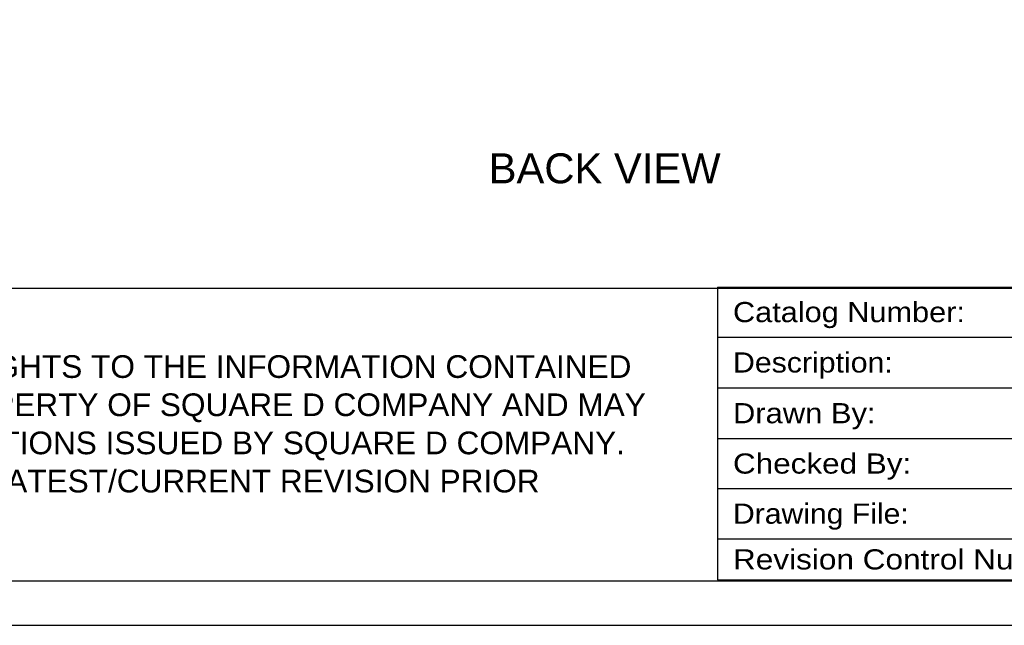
# Model space of a CAD drawing. Extents: x 0 to 17, y 0 to 11.
# Tile 2 of 27: x 4 to 8, y 0 to 2.4. Entities that reach past the tile are written whole.
import ezdxf
from ezdxf.enums import TextEntityAlignment as Align

# ---------------------------------------------------------------- set-up
doc = ezdxf.new("R2010")
doc.units = 0
doc.header["$LTSCALE"] = 0.935
doc.layers.get('0').update_dxf_attribs({"linetype": 'CONTINUOUS'})
doc.styles.add('TEXTSTYLE_0', font='arial.ttf', dxfattribs={"width": 0.8})
doc.styles.add('TEXTSTYLE_2', font='txt', dxfattribs={"width": 0.8})

msp = doc.modelspace()

# ---------------------------------------------------------------- linework, layer by layer
at = {"color": 4, "linetype": 'CONTINUOUS'}
for p, q in [((0.2175, 1.3495840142), (16.7621628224, 1.3495840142)), ((6.8134387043, 1.3532535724), (12.4834387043, 1.3532535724)), ((6.8134387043, 1.3532535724), (6.8134387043, 0.1812535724)), ((6.8134387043, 1.1532535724), (12.4834387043, 1.1532535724)), ((6.8134387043, 0.9502535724), (12.4834387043, 0.9502535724)), ((6.8134387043, 0.7472535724), (10.0384387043, 0.7472535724)), ((6.8134387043, 0.5472535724), (10.0384387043, 0.5472535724)), ((6.8134387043, 0.3462535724), (10.0384387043, 0.3462535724)), ((6.8134387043, 0.1812535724), (12.4834387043, 0.1812535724))]:
    msp.add_line(p, q, dxfattribs=at)
at = {"color": 7, "linetype": 'CONTINUOUS'}
msp.add_line((0, 0), (17, 0), dxfattribs=at)
at = {"color": 4, "linetype": 'CONTINUOUS'}
msp.add_open_spline([(0.2175, 10.8), (0.2175006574, 10.8000004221), (0.2175042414, 10.7999998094), (0.2175090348, 10.8000001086), (0.2175185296, 10.7999999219), (0.2175315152, 10.8000000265), (0.2175473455, 10.7999999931), (0.2175683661, 10.800000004), (0.2175946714, 10.7999999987), (0.2176367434, 10.8000000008), (0.217689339, 10.7999999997), (0.2177524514, 10.8000000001), (0.2178155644, 10.8), (0.2178997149, 10.8), (0.218004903, 10.8), (0.2181311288, 10.8), (0.2182994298, 10.8), (0.2185098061, 10.8), (0.2187622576, 10.8), (0.2190147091, 10.8), (0.2192671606, 10.8), (0.2196037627, 10.8), (0.2200245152, 10.8), (0.2205294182, 10.8), (0.2210343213, 10.8), (0.2217075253, 10.8), (0.2225490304, 10.8), (0.2235588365, 10.8), (0.2245686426, 10.8), (0.2255784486, 10.8), (0.2265882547, 10.8), (0.2279346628, 10.8), (0.229617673, 10.8), (0.2316372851, 10.8), (0.2336568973, 10.8), (0.2356765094, 10.8), (0.2376961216, 10.8), (0.2397157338, 10.8), (0.24240855, 10.8), (0.2457745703, 10.8), (0.2498137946, 10.8), (0.2538530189, 10.8), (0.2578922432, 10.8), (0.2619314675, 10.8), (0.2673171, 10.8), (0.2740491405, 10.8), (0.2821275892, 10.8), (0.2902060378, 10.8), (0.2982844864, 10.8), (0.3063629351, 10.8), (0.3144413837, 10.8), (0.3225198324, 10.8), (0.3332910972, 10.8), (0.3467551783, 10.8), (0.3629120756, 10.8), (0.3790689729, 10.8), (0.3952258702, 10.8), (0.4113827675, 10.8), (0.4275396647, 10.8), (0.4490821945, 10.8), (0.4760103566, 10.8), (0.5083241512, 10.8), (0.5406379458, 10.8), (0.5729517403, 10.8), (0.6052655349, 10.8), (0.6375793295, 10.8), (0.6698931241, 10.8), (0.7022069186, 10.8), (0.7452919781, 10.8), (0.7991483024, 10.8), (0.8637758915, 10.8), (0.9284034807, 10.8), (0.9930310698, 10.8), (1.057658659, 10.8), (1.1222862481, 10.8), (1.1869138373, 10.8), (1.2730839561, 10.8), (1.3807966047, 10.8), (1.510051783, 10.8), (1.6393069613, 10.8), (1.7685621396, 10.8), (1.8978173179, 10.8), (2.0270724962, 10.8), (2.1563276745, 10.8), (2.2855828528, 10.8), (2.4148380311, 10.8), (2.5871782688, 10.8), (2.802603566, 10.8), (3.0611139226, 10.8), (3.3196242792, 10.8), (3.5781346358, 10.8), (3.8366449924, 10.8), (4.095155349, 10.8), (4.3536657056, 10.8), (4.6121760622, 10.8), (4.9568565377, 10.8), (5.387707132, 10.8), (5.9047278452, 10.8), (6.4217485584, 10.8), (6.9387692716, 10.8), (7.4557899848, 10.8), (7.972810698, 10.8), (8.4898314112, 10.8), (9.0068521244, 10.8), (9.5238728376, 10.8), (10.0408935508, 10.8), (10.557914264, 10.8), (11.0749349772, 10.8), (11.5919556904, 10.8), (12.0228062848, 10.8), (12.3674867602, 10.8), (12.6259971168, 10.8), (12.8845074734, 10.8), (13.14301783, 10.8), (13.4015281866, 10.8), (13.6600385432, 10.8), (13.9185488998, 10.8), (14.1770592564, 10.8), (14.3924845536, 10.8), (14.5648247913, 10.8), (14.6940799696, 10.8), (14.8233351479, 10.8), (14.9525903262, 10.8), (15.0818455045, 10.8), (15.2111006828, 10.8), (15.3403558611, 10.8), (15.4696110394, 10.8), (15.5988662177, 10.8), (15.7065788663, 10.8), (15.7927489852, 10.8), (15.8573765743, 10.8), (15.9220041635, 10.8), (15.9866317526, 10.8), (16.0512593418, 10.8), (16.1158869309, 10.8), (16.1805145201, 10.8), (16.2343708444, 10.8), (16.2774559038, 10.8), (16.3097696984, 10.8), (16.342083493, 10.8), (16.3743972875, 10.8), (16.4067110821, 10.8), (16.4390248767, 10.8), (16.4713386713, 10.8), (16.5036524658, 10.8), (16.530580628, 10.8), (16.5521231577, 10.8), (16.568280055, 10.8), (16.5844369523, 10.8), (16.6005938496, 10.8), (16.6167507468, 10.8), (16.6329076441, 10.8), (16.6463717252, 10.8), (16.6571429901, 10.8), (16.6652214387, 10.8), (16.6732998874, 10.8), (16.681378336, 10.8), (16.6894567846, 10.8), (16.6975352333, 10.8), (16.7056136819, 10.8), (16.7123457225, 10.8), (16.7177313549, 10.8), (16.7217705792, 10.8), (16.7258098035, 10.8), (16.7298490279, 10.8), (16.7338882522, 10.8), (16.7372542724, 10.8), (16.7399470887, 10.8), (16.7419667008, 10.8), (16.743986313, 10.8), (16.7460059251, 10.8), (16.7480255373, 10.8), (16.7500451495, 10.8), (16.7517281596, 10.8), (16.7530745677, 10.8), (16.7540843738, 10.8), (16.7550941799, 10.8), (16.7561039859, 10.8), (16.757113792, 10.8), (16.7579552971, 10.8), (16.7586285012, 10.8), (16.7591334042, 10.8), (16.7596383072, 10.8), (16.7600590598, 10.8), (16.7603956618, 10.8), (16.7606481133, 10.8), (16.7609005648, 10.8), (16.7611530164, 10.8), (16.7613633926, 10.8), (16.7615316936, 10.8), (16.7616579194, 10.8), (16.7617631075, 10.8), (16.761847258, 10.8), (16.761910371, 10.8000000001), (16.7619734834, 10.7999999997), (16.7620260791, 10.8000000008), (16.762068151, 10.7999999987), (16.7620944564, 10.800000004), (16.762115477, 10.7999999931), (16.7621313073, 10.8000000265), (16.7621442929, 10.7999999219), (16.7621537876, 10.8000001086), (16.7621585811, 10.7999998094), (16.762163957, 10.8000007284), (16.7621625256, 10.7999972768), (16.7621629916, 10.7999941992), (16.7621627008, 10.799988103), (16.7621628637, 10.7999797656), (16.7621628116, 10.7999696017), (16.7621628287, 10.7999561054), (16.7621628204, 10.7999392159), (16.7621628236, 10.7999122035), (16.762162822, 10.7998784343), (16.7621628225, 10.7998379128), (16.7621628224, 10.7997973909), (16.7621628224, 10.7997433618), (16.7621628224, 10.7996758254), (16.7621628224, 10.7995947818), (16.7621628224, 10.7994867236), (16.7621628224, 10.7993516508), (16.7621628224, 10.7991895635), (16.7621628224, 10.7990274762), (16.7621628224, 10.7988653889), (16.7621628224, 10.7986492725), (16.7621628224, 10.798379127), (16.7621628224, 10.7980549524), (16.7621628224, 10.7977307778), (16.7621628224, 10.797298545), (16.7621628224, 10.796758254), (16.7621628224, 10.7961099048), (16.7621628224, 10.7954615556), (16.7621628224, 10.7948132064), (16.7621628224, 10.7941648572), (16.7621628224, 10.7933003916), (16.7621628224, 10.7922198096), (16.7621628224, 10.7909231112), (16.7621628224, 10.7896264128), (16.7621628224, 10.7883297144), (16.7621628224, 10.787033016), (16.7621628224, 10.7857363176), (16.7621628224, 10.7840073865), (16.7621628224, 10.7818462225), (16.7621628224, 10.7792528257), (16.7621628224, 10.7766594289), (16.7621628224, 10.7740660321), (16.7621628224, 10.7714726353), (16.7621628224, 10.7680147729), (16.7621628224, 10.7636924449), (16.7621628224, 10.7585056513), (16.7621628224, 10.7533188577), (16.7621628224, 10.7481320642), (16.7621628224, 10.7429452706), (16.7621628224, 10.737758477), (16.7621628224, 10.7325716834), (16.7621628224, 10.7256559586), (16.7621628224, 10.7170113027), (16.7621628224, 10.7066377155), (16.7621628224, 10.6962641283), (16.7621628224, 10.6858905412), (16.7621628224, 10.675516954), (16.7621628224, 10.6651433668), (16.7621628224, 10.6513119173), (16.7621628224, 10.6340226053), (16.7621628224, 10.613275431), (16.7621628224, 10.5925282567), (16.7621628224, 10.5717810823), (16.7621628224, 10.551033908), (16.7621628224, 10.5302867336), (16.7621628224, 10.5095395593), (16.7621628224, 10.488792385), (16.7621628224, 10.4611294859), (16.7621628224, 10.426550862), (16.7621628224, 10.3850565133), (16.7621628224, 10.3435621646), (16.7621628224, 10.302067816), (16.7621628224, 10.2605734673), (16.7621628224, 10.2190791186), (16.7621628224, 10.17758477), (16.7621628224, 10.1222589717), (16.7621628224, 10.0531017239), (16.7621628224, 9.9701130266), (16.7621628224, 9.8871243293), (16.7621628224, 9.8041356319), (16.7621628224, 9.7211469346), (16.7621628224, 9.6381582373), (16.7621628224, 9.5551695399), (16.7621628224, 9.4721808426), (16.7621628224, 9.3891921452), (16.7621628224, 9.2785405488), (16.7621628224, 9.1402260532), (16.7621628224, 8.9742486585), (16.7621628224, 8.8082712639), (16.7621628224, 8.6422938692), (16.7621628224, 8.4763164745), (16.7621628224, 8.3103390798), (16.7621628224, 8.1443616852), (16.7621628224, 7.9783842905), (16.7621628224, 7.7570810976), (16.7621628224, 7.4804521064), (16.7621628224, 7.1484973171), (16.7621628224, 6.8165425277), (16.7621628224, 6.4845877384), (16.7621628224, 6.152632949), (16.7621628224, 5.8206781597), (16.7621628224, 5.4887233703), (16.7621628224, 5.156768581), (16.7621628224, 4.8248137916), (16.7621628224, 4.4928590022), (16.7621628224, 4.1609042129), (16.7621628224, 3.8289494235), (16.7621628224, 3.4969946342), (16.7621628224, 3.220365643), (16.7621628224, 2.9990624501), (16.7621628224, 2.8330850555), (16.7621628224, 2.6671076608), (16.7621628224, 2.5011302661), (16.7621628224, 2.3351528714), (16.7621628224, 2.1691754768), (16.7621628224, 2.0031980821), (16.7621628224, 1.8372206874), (16.7621628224, 1.6989061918), (16.7621628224, 1.5882545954), (16.7621628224, 1.505265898), (16.7621628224, 1.4222772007), (16.7621628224, 1.3392885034), (16.7621628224, 1.256299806), (16.7621628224, 1.1733111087), (16.7621628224, 1.0903224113), (16.7621628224, 1.007333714), (16.7621628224, 0.9243450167), (16.7621628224, 0.8551877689), (16.7621628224, 0.7998619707), (16.7621628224, 0.758367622), (16.7621628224, 0.7168732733), (16.7621628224, 0.6753789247), (16.7621628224, 0.633884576), (16.7621628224, 0.5923902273), (16.7621628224, 0.5508958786), (16.7621628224, 0.5163172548), (16.7621628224, 0.4886543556), (16.7621628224, 0.4679071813), (16.7621628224, 0.447160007), (16.7621628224, 0.4264128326), (16.7621628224, 0.4056656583), (16.7621628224, 0.384918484), (16.7621628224, 0.3641713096), (16.7621628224, 0.3434241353), (16.7621628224, 0.3261348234), (16.7621628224, 0.3123033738), (16.7621628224, 0.3019297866), (16.7621628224, 0.2915561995), (16.7621628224, 0.2811826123), (16.7621628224, 0.2708090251), (16.7621628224, 0.260435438), (16.7621628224, 0.251790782), (16.7621628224, 0.2448750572), (16.7621628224, 0.2396882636), (16.7621628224, 0.23450147), (16.7621628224, 0.2293146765), (16.7621628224, 0.2241278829), (16.7621628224, 0.2189410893), (16.7621628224, 0.2137542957), (16.7621628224, 0.2094319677), (16.7621628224, 0.2059741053), (16.7621628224, 0.2033807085), (16.7621628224, 0.2007873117), (16.7621628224, 0.198193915), (16.7621628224, 0.1956005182), (16.7621628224, 0.1934393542), (16.7621628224, 0.191710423), (16.7621628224, 0.1904137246), (16.7621628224, 0.1891170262), (16.7621628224, 0.1878203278), (16.7621628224, 0.1865236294), (16.7621628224, 0.185226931), (16.7621628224, 0.184146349), (16.7621628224, 0.1832818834), (16.7621628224, 0.1826335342), (16.7621628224, 0.181985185), (16.7621628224, 0.1813368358), (16.7621628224, 0.1806884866), (16.7621628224, 0.1801481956), (16.7621628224, 0.1797159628), (16.7621628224, 0.1793917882), (16.7621628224, 0.1790676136), (16.7621628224, 0.1787974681), (16.7621628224, 0.1785813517), (16.7621628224, 0.1784192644), (16.7621628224, 0.1782571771), (16.7621628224, 0.1780950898), (16.7621628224, 0.1779600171), (16.7621628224, 0.1778519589), (16.7621628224, 0.1777709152), (16.7621628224, 0.1777033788), (16.7621628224, 0.1776493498), (16.7621628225, 0.1776088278), (16.762162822, 0.1775683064), (16.7621628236, 0.1775345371), (16.7621628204, 0.1775075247), (16.7621628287, 0.1774906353), (16.7621628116, 0.1774771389), (16.7621628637, 0.177466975), (16.7621627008, 0.1774586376), (16.7621629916, 0.1774525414), (16.7621625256, 0.1774494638), (16.762163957, 0.1774460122), (16.7621585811, 0.1774469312), (16.7621537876, 0.177446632), (16.7621442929, 0.1774468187), (16.7621313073, 0.1774467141), (16.762115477, 0.1774467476), (16.7620944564, 0.1774467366), (16.762068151, 0.1774467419), (16.7620260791, 0.1774467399), (16.7619734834, 0.1774467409), (16.761910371, 0.1774467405), (16.761847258, 0.1774467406), (16.7617631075, 0.1774467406), (16.7616579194, 0.1774467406), (16.7615316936, 0.1774467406), (16.7613633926, 0.1774467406), (16.7611530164, 0.1774467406), (16.7609005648, 0.1774467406), (16.7606481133, 0.1774467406), (16.7603956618, 0.1774467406), (16.7600590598, 0.1774467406), (16.7596383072, 0.1774467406), (16.7591334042, 0.1774467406), (16.7586285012, 0.1774467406), (16.7579552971, 0.1774467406), (16.757113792, 0.1774467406), (16.7561039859, 0.1774467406), (16.7550941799, 0.1774467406), (16.7540843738, 0.1774467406), (16.7530745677, 0.1774467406), (16.7517281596, 0.1774467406), (16.7500451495, 0.1774467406), (16.7480255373, 0.1774467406), (16.7460059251, 0.1774467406), (16.743986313, 0.1774467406), (16.7419667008, 0.1774467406), (16.7399470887, 0.1774467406), (16.7372542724, 0.1774467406), (16.7338882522, 0.1774467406), (16.7298490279, 0.1774467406), (16.7258098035, 0.1774467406), (16.7217705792, 0.1774467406), (16.7177313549, 0.1774467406), (16.7123457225, 0.1774467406), (16.7056136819, 0.1774467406), (16.6975352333, 0.1774467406), (16.6894567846, 0.1774467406), (16.681378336, 0.1774467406), (16.6732998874, 0.1774467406), (16.6652214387, 0.1774467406), (16.6571429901, 0.1774467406), (16.6463717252, 0.1774467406), (16.6329076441, 0.1774467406), (16.6167507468, 0.1774467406), (16.6005938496, 0.1774467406), (16.5844369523, 0.1774467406), (16.568280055, 0.1774467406), (16.5521231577, 0.1774467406), (16.530580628, 0.1774467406), (16.5036524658, 0.1774467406), (16.4713386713, 0.1774467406), (16.4390248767, 0.1774467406), (16.4067110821, 0.1774467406), (16.3743972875, 0.1774467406), (16.342083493, 0.1774467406), (16.3097696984, 0.1774467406), (16.2774559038, 0.1774467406), (16.2343708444, 0.1774467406), (16.1805145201, 0.1774467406), (16.1158869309, 0.1774467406), (16.0512593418, 0.1774467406), (15.9866317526, 0.1774467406), (15.9220041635, 0.1774467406), (15.8573765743, 0.1774467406), (15.7927489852, 0.1774467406), (15.7065788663, 0.1774467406), (15.5988662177, 0.1774467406), (15.4696110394, 0.1774467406), (15.3403558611, 0.1774467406), (15.2111006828, 0.1774467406), (15.0818455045, 0.1774467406), (14.9525903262, 0.1774467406), (14.8233351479, 0.1774467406), (14.6940799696, 0.1774467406), (14.5648247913, 0.1774467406), (14.3924845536, 0.1774467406), (14.1770592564, 0.1774467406), (13.9185488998, 0.1774467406), (13.6600385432, 0.1774467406), (13.4015281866, 0.1774467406), (13.14301783, 0.1774467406), (12.8845074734, 0.1774467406), (12.6259971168, 0.1774467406), (12.3674867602, 0.1774467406), (12.0228062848, 0.1774467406), (11.5919556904, 0.1774467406), (11.0749349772, 0.1774467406), (10.557914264, 0.1774467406), (10.0408935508, 0.1774467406), (9.5238728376, 0.1774467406), (9.0068521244, 0.1774467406), (8.4898314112, 0.1774467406), (7.972810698, 0.1774467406), (7.4557899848, 0.1774467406), (6.9387692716, 0.1774467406), (6.4217485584, 0.1774467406), (5.9047278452, 0.1774467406), (5.387707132, 0.1774467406), (4.9568565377, 0.1774467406), (4.6121760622, 0.1774467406), (4.3536657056, 0.1774467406), (4.095155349, 0.1774467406), (3.8366449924, 0.1774467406), (3.5781346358, 0.1774467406), (3.3196242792, 0.1774467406), (3.0611139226, 0.1774467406), (2.802603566, 0.1774467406), (2.5871782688, 0.1774467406), (2.4148380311, 0.1774467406), (2.2855828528, 0.1774467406), (2.1563276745, 0.1774467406), (2.0270724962, 0.1774467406), (1.8978173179, 0.1774467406), (1.7685621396, 0.1774467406), (1.6393069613, 0.1774467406), (1.510051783, 0.1774467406), (1.3807966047, 0.1774467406), (1.2730839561, 0.1774467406), (1.1869138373, 0.1774467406), (1.1222862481, 0.1774467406), (1.057658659, 0.1774467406), (0.9930310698, 0.1774467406), (0.9284034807, 0.1774467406), (0.8637758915, 0.1774467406), (0.7991483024, 0.1774467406), (0.7452919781, 0.1774467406), (0.7022069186, 0.1774467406), (0.6698931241, 0.1774467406), (0.6375793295, 0.1774467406), (0.6052655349, 0.1774467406), (0.5729517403, 0.1774467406), (0.5406379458, 0.1774467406), (0.5083241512, 0.1774467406), (0.4760103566, 0.1774467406), (0.4490821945, 0.1774467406), (0.4275396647, 0.1774467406), (0.4113827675, 0.1774467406), (0.3952258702, 0.1774467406), (0.3790689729, 0.1774467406), (0.3629120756, 0.1774467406), (0.3467551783, 0.1774467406), (0.3332910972, 0.1774467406), (0.3225198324, 0.1774467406), (0.3144413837, 0.1774467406), (0.3063629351, 0.1774467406), (0.2982844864, 0.1774467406), (0.2902060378, 0.1774467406), (0.2821275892, 0.1774467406), (0.2740491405, 0.1774467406), (0.2673171, 0.1774467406), (0.2619314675, 0.1774467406), (0.2578922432, 0.1774467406), (0.2538530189, 0.1774467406), (0.2498137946, 0.1774467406), (0.2457745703, 0.1774467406), (0.24240855, 0.1774467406), (0.2397157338, 0.1774467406), (0.2376961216, 0.1774467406), (0.2356765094, 0.1774467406), (0.2336568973, 0.1774467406), (0.2316372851, 0.1774467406), (0.229617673, 0.1774467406), (0.2279346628, 0.1774467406), (0.2265882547, 0.1774467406), (0.2255784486, 0.1774467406), (0.2245686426, 0.1774467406), (0.2235588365, 0.1774467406), (0.2225490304, 0.1774467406), (0.2217075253, 0.1774467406), (0.2210343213, 0.1774467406), (0.2205294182, 0.1774467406), (0.2200245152, 0.1774467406), (0.2196037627, 0.1774467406), (0.2192671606, 0.1774467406), (0.2190147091, 0.1774467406), (0.2187622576, 0.1774467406), (0.2185098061, 0.1774467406), (0.2182994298, 0.1774467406), (0.2181311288, 0.1774467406), (0.218004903, 0.1774467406), (0.2178997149, 0.1774467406), (0.2178155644, 0.1774467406), (0.2177524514, 0.1774467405), (0.217689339, 0.1774467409), (0.2176367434, 0.1774467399), (0.2175946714, 0.1774467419), (0.2175683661, 0.1774467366), (0.2175473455, 0.1774467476), (0.2175315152, 0.1774467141), (0.2175185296, 0.1774468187), (0.2175090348, 0.177446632), (0.2175042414, 0.1774469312), (0.2174988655, 0.1774460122), (0.2175002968, 0.1774494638), (0.2174998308, 0.1774525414), (0.2175001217, 0.1774586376), (0.2174999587, 0.177466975), (0.2175000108, 0.1774771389), (0.2174999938, 0.1774906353), (0.2175000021, 0.1775075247), (0.2174999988, 0.1775345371), (0.2175000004, 0.1775683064), (0.2174999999, 0.1776088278), (0.2175, 0.1776493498), (0.2175, 0.1777033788), (0.2175, 0.1777709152), (0.2175, 0.1778519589), (0.2175, 0.1779600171), (0.2175, 0.1780950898), (0.2175, 0.1782571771), (0.2175, 0.1784192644), (0.2175, 0.1785813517), (0.2175, 0.1787974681), (0.2175, 0.1790676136), (0.2175, 0.1793917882), (0.2175, 0.1797159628), (0.2175, 0.1801481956), (0.2175, 0.1806884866), (0.2175, 0.1813368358), (0.2175, 0.181985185), (0.2175, 0.1826335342), (0.2175, 0.1832818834), (0.2175, 0.184146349), (0.2175, 0.185226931), (0.2175, 0.1865236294), (0.2175, 0.1878203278), (0.2175, 0.1891170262), (0.2175, 0.1904137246), (0.2175, 0.191710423), (0.2175, 0.1934393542), (0.2175, 0.1956005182), (0.2175, 0.198193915), (0.2175, 0.2007873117), (0.2175, 0.2033807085), (0.2175, 0.2059741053), (0.2175, 0.2094319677), (0.2175, 0.2137542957), (0.2175, 0.2189410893), (0.2175, 0.2241278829), (0.2175, 0.2293146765), (0.2175, 0.23450147), (0.2175, 0.2396882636), (0.2175, 0.2448750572), (0.2175, 0.251790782), (0.2175, 0.260435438), (0.2175, 0.2708090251), (0.2175, 0.2811826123), (0.2175, 0.2915561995), (0.2175, 0.3019297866), (0.2175, 0.3123033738), (0.2175, 0.3261348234), (0.2175, 0.3434241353), (0.2175, 0.3641713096), (0.2175, 0.384918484), (0.2175, 0.4056656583), (0.2175, 0.4264128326), (0.2175, 0.447160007), (0.2175, 0.4679071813), (0.2175, 0.4886543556), (0.2175, 0.5163172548), (0.2175, 0.5508958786), (0.2175, 0.5923902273), (0.2175, 0.633884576), (0.2175, 0.6753789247), (0.2175, 0.7168732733), (0.2175, 0.758367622), (0.2175, 0.7998619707), (0.2175, 0.8551877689), (0.2175, 0.9243450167), (0.2175, 1.007333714), (0.2175, 1.0903224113), (0.2175, 1.1733111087), (0.2175, 1.256299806), (0.2175, 1.3392885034), (0.2175, 1.4222772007), (0.2175, 1.505265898), (0.2175, 1.5882545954), (0.2175, 1.6989061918), (0.2175, 1.8372206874), (0.2175, 2.0031980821), (0.2175, 2.1691754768), (0.2175, 2.3351528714), (0.2175, 2.5011302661), (0.2175, 2.6671076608), (0.2175, 2.8330850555), (0.2175, 2.9990624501), (0.2175, 3.220365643), (0.2175, 3.4969946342), (0.2175, 3.8289494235), (0.2175, 4.1609042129), (0.2175, 4.4928590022), (0.2175, 4.8248137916), (0.2175, 5.156768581), (0.2175, 5.4887233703), (0.2175, 5.8206781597), (0.2175, 6.152632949), (0.2175, 6.4845877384), (0.2175, 6.8165425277), (0.2175, 7.1484973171), (0.2175, 7.4804521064), (0.2175, 7.7570810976), (0.2175, 7.9783842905), (0.2175, 8.1443616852), (0.2175, 8.3103390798), (0.2175, 8.4763164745), (0.2175, 8.6422938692), (0.2175, 8.8082712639), (0.2175, 8.9742486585), (0.2175, 9.1402260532), (0.2175, 9.2785405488), (0.2175, 9.3891921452), (0.2175, 9.4721808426), (0.2175, 9.5551695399), (0.2175, 9.6381582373), (0.2175, 9.7211469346), (0.2175, 9.8041356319), (0.2175, 9.8871243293), (0.2175, 9.9701130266), (0.2175, 10.0531017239), (0.2175, 10.1222589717), (0.2175, 10.17758477), (0.2175, 10.2190791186), (0.2175, 10.2605734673), (0.2175, 10.302067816), (0.2175, 10.3435621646), (0.2175, 10.3850565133), (0.2175, 10.426550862), (0.2175, 10.4611294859), (0.2175, 10.488792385), (0.2175, 10.5095395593), (0.2175, 10.5302867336), (0.2175, 10.551033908), (0.2175, 10.5717810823), (0.2175, 10.5925282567), (0.2175, 10.613275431), (0.2175, 10.6340226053), (0.2175, 10.6513119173), (0.2175, 10.6651433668), (0.2175, 10.675516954), (0.2175, 10.6858905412), (0.2175, 10.6962641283), (0.2175, 10.7066377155), (0.2175, 10.7170113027), (0.2175, 10.7256559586), (0.2175, 10.7325716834), (0.2175, 10.737758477), (0.2175, 10.7429452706), (0.2175, 10.7481320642), (0.2175, 10.7533188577), (0.2175, 10.7585056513), (0.2175, 10.7636924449), (0.2175, 10.7680147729), (0.2175, 10.7714726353), (0.2175, 10.7740660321), (0.2175, 10.7766594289), (0.2175, 10.7792528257), (0.2175, 10.7818462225), (0.2175, 10.7840073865), (0.2175, 10.7857363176), (0.2175, 10.787033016), (0.2175, 10.7883297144), (0.2175, 10.7896264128), (0.2175, 10.7909231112), (0.2175, 10.7922198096), (0.2175, 10.7933003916), (0.2175, 10.7941648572), (0.2175, 10.7948132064), (0.2175, 10.7954615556), (0.2175, 10.7961099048), (0.2175, 10.796758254), (0.2175, 10.797298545), (0.2175, 10.7977307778), (0.2175, 10.7980549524), (0.2175, 10.798379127), (0.2175, 10.7986492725), (0.2175, 10.7988653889), (0.2175, 10.7990274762), (0.2175, 10.7991895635), (0.2175, 10.7993516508), (0.2175, 10.7994867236), (0.2175, 10.7995947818), (0.2175, 10.7996758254), (0.2175, 10.7997433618), (0.2175, 10.7997973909), (0.2174999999, 10.7998379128), (0.2175000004, 10.7998784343), (0.2174999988, 10.7999122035), (0.2175000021, 10.7999392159), (0.2174999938, 10.7999561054), (0.2175000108, 10.7999696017), (0.2174999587, 10.7999797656), (0.2175001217, 10.799988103), (0.2174998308, 10.7999941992), (0.2175002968, 10.7999972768), (0.2174993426, 10.7999995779), (0.2175, 10.8)], degree=3, knots=[0, 0, 0, 0, 5.96e-08, 1.192e-07, 2.384e-07, 4.768e-07, 7.153e-07, 9.537e-07, 1.4305e-06, 1.9073e-06, 2.861e-06, 3.8147e-06, 4.7684e-06, 5.722e-06, 7.6294e-06, 9.5367e-06, 1.14441e-05, 1.52588e-05, 1.90735e-05, 2.28882e-05, 2.67029e-05, 3.05176e-05, 3.8147e-05, 4.57764e-05, 5.34058e-05, 6.10352e-05, 7.62939e-05, 9.15527e-05, 0.0001068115, 0.0001220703, 0.0001373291, 0.0001525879, 0.0001831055, 0.000213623, 0.0002441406, 0.0002746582, 0.0003051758, 0.0003356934, 0.0003662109, 0.0004272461, 0.0004882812, 0.0005493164, 0.0006103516, 0.0006713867, 0.0007324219, 0.0008544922, 0.0009765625, 0.0010986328, 0.0012207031, 0.0013427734, 0.0014648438, 0.0015869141, 0.0017089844, 0.001953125, 0.0021972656, 0.0024414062, 0.0026855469, 0.0029296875, 0.0031738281, 0.0034179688, 0.00390625, 0.0043945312, 0.0048828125, 0.0053710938, 0.005859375, 0.0063476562, 0.0068359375, 0.0073242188, 0.0078125, 0.0087890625, 0.009765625, 0.0107421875, 0.01171875, 0.0126953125, 0.013671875, 0.0146484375, 0.015625, 0.017578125, 0.01953125, 0.021484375, 0.0234375, 0.025390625, 0.02734375, 0.029296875, 0.03125, 0.033203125, 0.03515625, 0.0390625, 0.04296875, 0.046875, 0.05078125, 0.0546875, 0.05859375, 0.0625, 0.06640625, 0.0703125, 0.078125, 0.0859375, 0.09375, 0.1015625, 0.109375, 0.1171875, 0.125, 0.1328125, 0.140625, 0.1484375, 0.15625, 0.1640625, 0.171875, 0.1796875, 0.18359375, 0.1875, 0.19140625, 0.1953125, 0.19921875, 0.203125, 0.20703125, 0.2109375, 0.21484375, 0.216796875, 0.21875, 0.220703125, 0.22265625, 0.224609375, 0.2265625, 0.228515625, 0.23046875, 0.232421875, 0.234375, 0.2353515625, 0.236328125, 0.2373046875, 0.23828125, 0.2392578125, 0.240234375, 0.2412109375, 0.2421875, 0.2426757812, 0.2431640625, 0.2436523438, 0.244140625, 0.2446289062, 0.2451171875, 0.2456054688, 0.24609375, 0.2465820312, 0.2468261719, 0.2470703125, 0.2473144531, 0.2475585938, 0.2478027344, 0.248046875, 0.2482910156, 0.2484130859, 0.2485351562, 0.2486572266, 0.2487792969, 0.2489013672, 0.2490234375, 0.2491455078, 0.2492675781, 0.2493286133, 0.2493896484, 0.2494506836, 0.2495117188, 0.2495727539, 0.2496337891, 0.2496643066, 0.2496948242, 0.2497253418, 0.2497558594, 0.249786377, 0.2498168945, 0.2498474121, 0.2498626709, 0.2498779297, 0.2498931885, 0.2499084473, 0.2499237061, 0.2499389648, 0.2499465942, 0.2499542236, 0.249961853, 0.2499694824, 0.2499732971, 0.2499771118, 0.2499809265, 0.2499847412, 0.2499885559, 0.2499904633, 0.2499923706, 0.249994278, 0.2499952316, 0.2499961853, 0.249997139, 0.2499980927, 0.2499985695, 0.2499990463, 0.2499992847, 0.2499995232, 0.2499997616, 0.2499998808, 0.2499999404, 0.25, 0.2500000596, 0.2500001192, 0.2500002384, 0.2500004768, 0.2500007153, 0.2500009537, 0.2500014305, 0.2500019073, 0.250002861, 0.2500038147, 0.2500047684, 0.250005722, 0.2500076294, 0.2500095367, 0.2500114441, 0.2500152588, 0.2500190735, 0.2500228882, 0.2500267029, 0.2500305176, 0.250038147, 0.2500457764, 0.2500534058, 0.2500610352, 0.2500762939, 0.2500915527, 0.2501068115, 0.2501220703, 0.2501373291, 0.2501525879, 0.2501831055, 0.250213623, 0.2502441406, 0.2502746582, 0.2503051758, 0.2503356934, 0.2503662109, 0.2504272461, 0.2504882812, 0.2505493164, 0.2506103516, 0.2506713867, 0.2507324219, 0.2508544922, 0.2509765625, 0.2510986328, 0.2512207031, 0.2513427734, 0.2514648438, 0.2515869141, 0.2517089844, 0.251953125, 0.2521972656, 0.2524414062, 0.2526855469, 0.2529296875, 0.2531738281, 0.2534179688, 0.25390625, 0.2543945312, 0.2548828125, 0.2553710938, 0.255859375, 0.2563476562, 0.2568359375, 0.2573242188, 0.2578125, 0.2587890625, 0.259765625, 0.2607421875, 0.26171875, 0.2626953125, 0.263671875, 0.2646484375, 0.265625, 0.267578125, 0.26953125, 0.271484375, 0.2734375, 0.275390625, 0.27734375, 0.279296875, 0.28125, 0.283203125, 0.28515625, 0.2890625, 0.29296875, 0.296875, 0.30078125, 0.3046875, 0.30859375, 0.3125, 0.31640625, 0.3203125, 0.328125, 0.3359375, 0.34375, 0.3515625, 0.359375, 0.3671875, 0.375, 0.3828125, 0.390625, 0.3984375, 0.40625, 0.4140625, 0.421875, 0.4296875, 0.43359375, 0.4375, 0.44140625, 0.4453125, 0.44921875, 0.453125, 0.45703125, 0.4609375, 0.46484375, 0.466796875, 0.46875, 0.470703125, 0.47265625, 0.474609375, 0.4765625, 0.478515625, 0.48046875, 0.482421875, 0.484375, 0.4853515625, 0.486328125, 0.4873046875, 0.48828125, 0.4892578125, 0.490234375, 0.4912109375, 0.4921875, 0.4926757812, 0.4931640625, 0.4936523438, 0.494140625, 0.4946289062, 0.4951171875, 0.4956054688, 0.49609375, 0.4965820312, 0.4968261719, 0.4970703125, 0.4973144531, 0.4975585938, 0.4978027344, 0.498046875, 0.4982910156, 0.4984130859, 0.4985351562, 0.4986572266, 0.4987792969, 0.4989013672, 0.4990234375, 0.4991455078, 0.4992675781, 0.4993286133, 0.4993896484, 0.4994506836, 0.4995117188, 0.4995727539, 0.4996337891, 0.4996643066, 0.4996948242, 0.4997253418, 0.4997558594, 0.499786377, 0.4998168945, 0.4998474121, 0.4998626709, 0.4998779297, 0.4998931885, 0.4999084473, 0.4999237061, 0.4999389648, 0.4999465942, 0.4999542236, 0.499961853, 0.4999694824, 0.4999732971, 0.4999771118, 0.4999809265, 0.4999847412, 0.4999885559, 0.4999904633, 0.4999923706, 0.499994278, 0.4999952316, 0.4999961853, 0.499997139, 0.4999980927, 0.4999985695, 0.4999990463, 0.4999992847, 0.4999995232, 0.4999997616, 0.4999998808, 0.4999999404, 0.5, 0.5000000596, 0.5000001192, 0.5000002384, 0.5000004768, 0.5000007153, 0.5000009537, 0.5000014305, 0.5000019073, 0.500002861, 0.5000038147, 0.5000047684, 0.500005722, 0.5000076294, 0.5000095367, 0.5000114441, 0.5000152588, 0.5000190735, 0.5000228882, 0.5000267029, 0.5000305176, 0.500038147, 0.5000457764, 0.5000534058, 0.5000610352, 0.5000762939, 0.5000915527, 0.5001068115, 0.5001220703, 0.5001373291, 0.5001525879, 0.5001831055, 0.500213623, 0.5002441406, 0.5002746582, 0.5003051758, 0.5003356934, 0.5003662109, 0.5004272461, 0.5004882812, 0.5005493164, 0.5006103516, 0.5006713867, 0.5007324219, 0.5008544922, 0.5009765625, 0.5010986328, 0.5012207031, 0.5013427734, 0.5014648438, 0.5015869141, 0.5017089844, 0.501953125, 0.5021972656, 0.5024414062, 0.5026855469, 0.5029296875, 0.5031738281, 0.5034179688, 0.50390625, 0.5043945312, 0.5048828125, 0.5053710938, 0.505859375, 0.5063476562, 0.5068359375, 0.5073242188, 0.5078125, 0.5087890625, 0.509765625, 0.5107421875, 0.51171875, 0.5126953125, 0.513671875, 0.5146484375, 0.515625, 0.517578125, 0.51953125, 0.521484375, 0.5234375, 0.525390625, 0.52734375, 0.529296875, 0.53125, 0.533203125, 0.53515625, 0.5390625, 0.54296875, 0.546875, 0.55078125, 0.5546875, 0.55859375, 0.5625, 0.56640625, 0.5703125, 0.578125, 0.5859375, 0.59375, 0.6015625, 0.609375, 0.6171875, 0.625, 0.6328125, 0.640625, 0.6484375, 0.65625, 0.6640625, 0.671875, 0.6796875, 0.68359375, 0.6875, 0.69140625, 0.6953125, 0.69921875, 0.703125, 0.70703125, 0.7109375, 0.71484375, 0.716796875, 0.71875, 0.720703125, 0.72265625, 0.724609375, 0.7265625, 0.728515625, 0.73046875, 0.732421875, 0.734375, 0.7353515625, 0.736328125, 0.7373046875, 0.73828125, 0.7392578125, 0.740234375, 0.7412109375, 0.7421875, 0.7426757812, 0.7431640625, 0.7436523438, 0.744140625, 0.7446289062, 0.7451171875, 0.7456054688, 0.74609375, 0.7465820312, 0.7468261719, 0.7470703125, 0.7473144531, 0.7475585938, 0.7478027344, 0.748046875, 0.7482910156, 0.7484130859, 0.7485351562, 0.7486572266, 0.7487792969, 0.7489013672, 0.7490234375, 0.7491455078, 0.7492675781, 0.7493286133, 0.7493896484, 0.7494506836, 0.7495117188, 0.7495727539, 0.7496337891, 0.7496643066, 0.7496948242, 0.7497253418, 0.7497558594, 0.749786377, 0.7498168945, 0.7498474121, 0.7498626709, 0.7498779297, 0.7498931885, 0.7499084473, 0.7499237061, 0.7499389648, 0.7499465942, 0.7499542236, 0.749961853, 0.7499694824, 0.7499732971, 0.7499771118, 0.7499809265, 0.7499847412, 0.7499885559, 0.7499904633, 0.7499923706, 0.749994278, 0.7499952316, 0.7499961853, 0.749997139, 0.7499980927, 0.7499985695, 0.7499990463, 0.7499992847, 0.7499995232, 0.7499997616, 0.7499998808, 0.7499999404, 0.75, 0.7500000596, 0.7500001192, 0.7500002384, 0.7500004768, 0.7500007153, 0.7500009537, 0.7500014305, 0.7500019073, 0.750002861, 0.7500038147, 0.7500047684, 0.750005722, 0.7500076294, 0.7500095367, 0.7500114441, 0.7500152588, 0.7500190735, 0.7500228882, 0.7500267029, 0.7500305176, 0.750038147, 0.7500457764, 0.7500534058, 0.7500610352, 0.7500762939, 0.7500915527, 0.7501068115, 0.7501220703, 0.7501373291, 0.7501525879, 0.7501831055, 0.750213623, 0.7502441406, 0.7502746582, 0.7503051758, 0.7503356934, 0.7503662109, 0.7504272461, 0.7504882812, 0.7505493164, 0.7506103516, 0.7506713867, 0.7507324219, 0.7508544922, 0.7509765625, 0.7510986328, 0.7512207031, 0.7513427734, 0.7514648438, 0.7515869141, 0.7517089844, 0.751953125, 0.7521972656, 0.7524414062, 0.7526855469, 0.7529296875, 0.7531738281, 0.7534179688, 0.75390625, 0.7543945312, 0.7548828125, 0.7553710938, 0.755859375, 0.7563476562, 0.7568359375, 0.7573242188, 0.7578125, 0.7587890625, 0.759765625, 0.7607421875, 0.76171875, 0.7626953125, 0.763671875, 0.7646484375, 0.765625, 0.767578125, 0.76953125, 0.771484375, 0.7734375, 0.775390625, 0.77734375, 0.779296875, 0.78125, 0.783203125, 0.78515625, 0.7890625, 0.79296875, 0.796875, 0.80078125, 0.8046875, 0.80859375, 0.8125, 0.81640625, 0.8203125, 0.828125, 0.8359375, 0.84375, 0.8515625, 0.859375, 0.8671875, 0.875, 0.8828125, 0.890625, 0.8984375, 0.90625, 0.9140625, 0.921875, 0.9296875, 0.93359375, 0.9375, 0.94140625, 0.9453125, 0.94921875, 0.953125, 0.95703125, 0.9609375, 0.96484375, 0.966796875, 0.96875, 0.970703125, 0.97265625, 0.974609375, 0.9765625, 0.978515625, 0.98046875, 0.982421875, 0.984375, 0.9853515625, 0.986328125, 0.9873046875, 0.98828125, 0.9892578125, 0.990234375, 0.9912109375, 0.9921875, 0.9926757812, 0.9931640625, 0.9936523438, 0.994140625, 0.9946289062, 0.9951171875, 0.9956054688, 0.99609375, 0.9965820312, 0.9968261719, 0.9970703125, 0.9973144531, 0.9975585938, 0.9978027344, 0.998046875, 0.9982910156, 0.9984130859, 0.9985351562, 0.9986572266, 0.9987792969, 0.9989013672, 0.9990234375, 0.9991455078, 0.9992675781, 0.9993286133, 0.9993896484, 0.9994506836, 0.9995117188, 0.9995727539, 0.9996337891, 0.9996643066, 0.9996948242, 0.9997253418, 0.9997558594, 0.999786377, 0.9998168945, 0.9998474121, 0.9998626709, 0.9998779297, 0.9998931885, 0.9999084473, 0.9999237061, 0.9999389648, 0.9999465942, 0.9999542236, 0.999961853, 0.9999694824, 0.9999732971, 0.9999771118, 0.9999809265, 0.9999847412, 0.9999885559, 0.9999904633, 0.9999923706, 0.999994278, 0.9999952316, 0.9999961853, 0.999997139, 0.9999980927, 0.9999985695, 0.9999990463, 0.9999992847, 0.9999995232, 0.9999997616, 0.9999998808, 0.9999999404, 1, 1, 1, 1], dxfattribs=at)

# ---------------------------------------------------------------- texts
at = {"color": 2, "linetype": 'CONTINUOUS'}
for s, height, style, width, p, p2 in [('BACK VIEW', 0.12, 'TEXTSTYLE_0', 0.8603882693, (5.8972977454, 1.768456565), (6.8265170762, 1.768456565)), ('Catalog Number:', 0.080639, 'TEXTSTYLE_2', 0.7680555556, (6.8759387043, 1.2129340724), (7.8049671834, 1.2129340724)), ('Y RIGHTS TO THE INFORMATION CONTAINE', 0.0907193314, 'TEXTSTYLE_0', 0.8282734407, (3.6726665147, 0.9898709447), (6.3777213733, 0.9898709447)), ('D', 0.0907193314, 'TEXTSTYLE_0', 1.0074349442, (6.3777213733, 0.9898709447), (6.4691151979, 0.9898709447)), ('Description:', 0.080639, 'TEXTSTYLE_2', 0.6614583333, (6.8759387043, 1.0114340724), (7.5160107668, 1.0114340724)), ('E PROPERTY OF SQUARE D COMPANY AND M', 0.0907193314, 'TEXTSTYLE_0', 0.869165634, (3.5195657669, 0.8371250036), (6.3581702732, 0.8371250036)), ('AY', 0.0907193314, 'TEXTSTYLE_0', 0.9293680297, (6.3581702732, 0.8371250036), (6.5267935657, 0.8371250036)), ('Drawn By:', 0.080639, 'TEXTSTYLE_2', 0.787037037, (6.8759387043, 0.8084340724), (7.4471316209, 0.8084340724)), ('TRUCTIONS ISSUED BY SQUARE D COMPANY', 0.0907193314, 'TEXTSTYLE_0', 0.8627633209, (3.5903875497, 0.6843790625), (6.4080827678, 0.6843790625)), ('.', 0.0907193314, 'TEXTSTYLE_0', 0.3866171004, (6.4080827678, 0.6843790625), (6.4431564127, 0.6843790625)), ('Checked By:', 0.080639, 'TEXTSTYLE_2', 0.8049242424, (6.8759387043, 0.6069340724), (7.5899298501, 0.6069340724)), (' THE LATEST/CURRENT REVISION PRIOR', 0.0907193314, 'TEXTSTYLE_0', 0.8201399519, (3.5716784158, 0.5316331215), (6.1013650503, 0.5316331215)), ('Drawing File:', 0.080639, 'TEXTSTYLE_2', 0.671474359, (6.8759387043, 0.4064340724), (7.5798499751, 0.4064340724)), ('Revision Control Number', 0.080639, 'TEXTSTYLE_2', 0.7608695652, (6.8759387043, 0.2234340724), (8.2871212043, 0.2234340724))]:
    msp.add_text(s, height=height, dxfattribs=dict(at, style=style, width=width)).set_placement(p, p2, align=Align.FIT)

doc.saveas('drawing.dxf')
